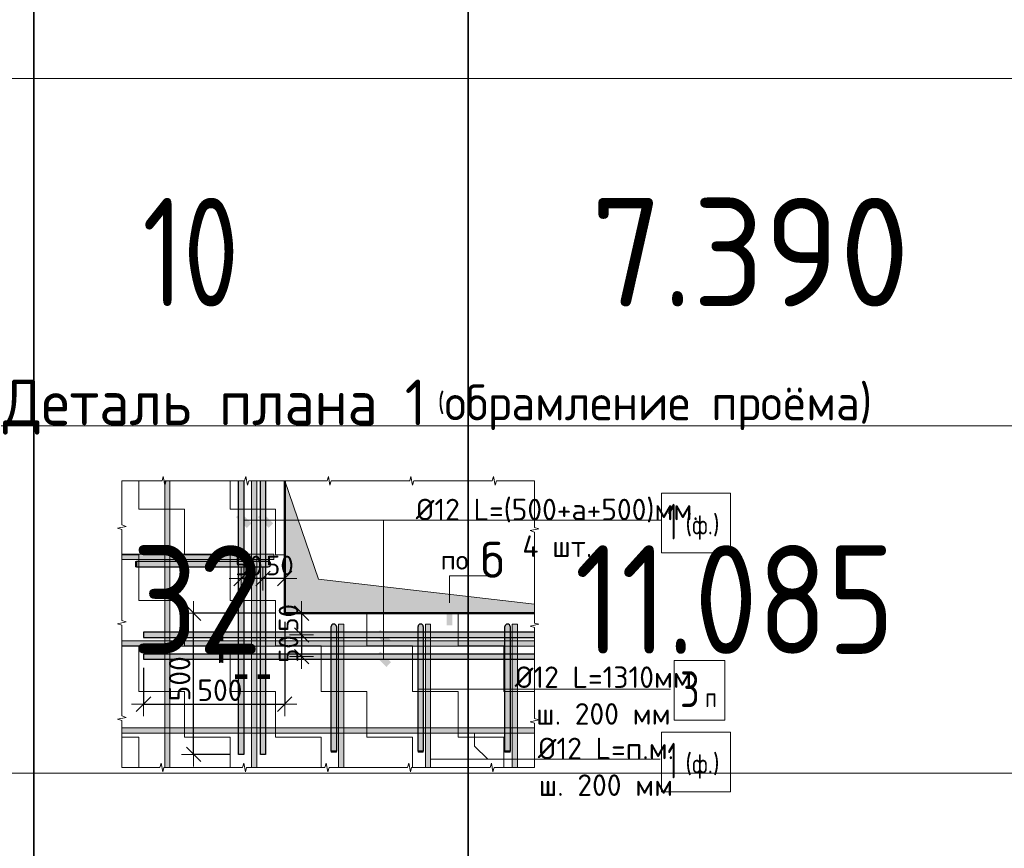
# Model space of a CAD drawing. Header units: metres. Extents: x -38 to 98, y -15 to 19.
# Tile 61 of 64: x 81.63 to 83.89, y 6.57 to 8.48. Entities that reach past the tile are written whole.
import ezdxf

# ---------------------------------------------------------------- set-up
doc = ezdxf.new("R2010")
doc.units = ezdxf.units.M
doc.header["$PDMODE"] = 65
doc.layers.add('XR$4$_3898', color=7, linetype='Continuous')
doc.layers.add('XR$4$Размерная линия_ общее', color=7, linetype='Continuous', lineweight=13)
doc.layers.add('XR$4$Текст_ общее_1', color=7, linetype='Continuous', lineweight=13)
doc.styles.add('ISOCPEUR', font='txt')
doc.dimstyles.new('DIMSTYLE_26', dxfattribs={"dimtxt": 0.0495, "dimasz": 0.0555, "dimexe": 0, "dimexo": 0, "dimgap": 0.02475, "dimtad": 2, "dimdec": 0, "dimlfac": 1000, "dimrnd": 1, "dimzin": 12, "dimdsep": 46, "dimtxsty": 'ISOCPEUR', "dimblk1": 'ALL_ML_STRICH', "dimblk2": 'ALL_ML_STRICH', "dimsah": 1, "dimcen": 0, "dimclrd": 7, "dimclre": 256, "dimclrt": 7, "dimadec": 0, "dimazin": 0, "dimtfac": 1, "dimtdec": 0, "dimtix": 1, "dimtmove": 2, "dimatfit": 3, "dimfxl": 0, "dimtzin": 0, "dimlwd": 0, "dimlwe": -3, "dimarcsym": 0})
doc.dimstyles.new('DIMSTYLE_27', dxfattribs={"dimtxt": 0.045, "dimasz": 0.0555, "dimexe": 0, "dimexo": 1e-06, "dimgap": 0.0225, "dimtad": 2, "dimdec": 0, "dimlfac": 1000, "dimrnd": 1, "dimzin": 12, "dimdsep": 46, "dimtxsty": 'ISOCPEUR', "dimblk1": 'ALL_ML_STRICH', "dimblk2": 'ALL_ML_STRICH', "dimsah": 1, "dimcen": 0, "dimse1": 1, "dimse2": 1, "dimclrd": 7, "dimclre": 256, "dimclrt": 7, "dimadec": 0, "dimazin": 0, "dimtfac": 1, "dimtdec": 0, "dimtix": 1, "dimtmove": 2, "dimatfit": 3, "dimfxl": 0, "dimtvp": 1.2, "dimtzin": 0, "dimlwd": 0, "dimlwe": -3, "dimarcsym": 0})
doc.dimstyles.new('DIMSTYLE_28', dxfattribs={"dimtxt": 0.045, "dimasz": 0.0555, "dimexe": 0, "dimexo": 1e-06, "dimgap": 0.0225, "dimtad": 2, "dimdec": 0, "dimlfac": 1000, "dimrnd": 1, "dimzin": 12, "dimdsep": 46, "dimtxsty": 'ISOCPEUR', "dimblk1": 'ALL_ML_STRICH', "dimblk2": 'ALL_ML_STRICH', "dimsah": 1, "dimcen": 0, "dimse1": 1, "dimse2": 1, "dimclrd": 7, "dimclre": 256, "dimclrt": 7, "dimadec": 0, "dimazin": 0, "dimtfac": 1, "dimtdec": 0, "dimtix": 1, "dimtmove": 2, "dimatfit": 3, "dimfxl": 0, "dimtvp": 1.2, "dimtzin": 0, "dimlwd": 0, "dimlwe": -3, "dimarcsym": 0})

# ---------------------------------------------------------------- blocks, each defined once
blk = doc.blocks.new('СЛОЖНЫЙ_ОБЪЕКТ_40')
at = {"linetype": 'Continuous', "lineweight": 13, "transparency": 33554687}
blk.add_hatch(color=7, dxfattribs=at).paths.add_polyline_path([(82.1719, 6.7555), (82.1719, 7.4155), (82.1599, 7.4155), (82.1599, 6.7555)])
at = {"color": 7, "linetype": 'Continuous', "lineweight": 13, "transparency": 33554687}
blk.add_lwpolyline([(82.1719, 6.7555), (82.1719, 7.4155), (82.1599, 7.4155), (82.1599, 6.7555), (82.1719, 6.7555)], close=True, dxfattribs=at)
blk = doc.blocks.new('СЛОЖНЫЙ_ОБЪЕКТ_41')
at = {"linetype": 'Continuous', "lineweight": 13, "transparency": 33554687}
blk.add_hatch(color=7, dxfattribs=at).paths.add_polyline_path([(81.9719, 6.7555), (81.9719, 7.4155), (81.9599, 7.4155), (81.9599, 6.7555)])
at = {"color": 7, "linetype": 'Continuous', "lineweight": 13, "transparency": 33554687}
blk.add_lwpolyline([(81.9719, 6.7555), (81.9719, 7.4155), (81.9599, 7.4155), (81.9599, 6.7555), (81.9719, 6.7555)], close=True, dxfattribs=at)
blk = doc.blocks.new('ЭЛЕМЕНТ_УЗОРА_13')
at = {"color": 7, "linetype": 'Continuous', "lineweight": 13, "transparency": 33554687}
for p, q in [((81.8609, 7.4155), (81.8609, 7.4155)), ((82.8109, 7.4155), (82.8109, 7.4155)), ((82.8109, 7.4155), (82.8109, 7.4155)), ((81.8609, 6.7555), (81.8609, 6.7555)), ((82.8109, 6.7555), (82.8109, 6.7555))]:
    blk.add_line(p, q, dxfattribs=at)
for points in [[(81.8609, 7.1955), (81.8609, 7.3031), (81.8509, 7.3062), (81.8709, 7.3104), (81.8609, 7.3139), (81.8609, 7.4155), (81.8609, 7.4155)], [(81.8609, 7.4155), (81.9538, 7.4155), (81.9565, 7.4255), (81.9601, 7.4055), (81.9631, 7.4155), (82.0509, 7.4155)], [(82.0509, 7.4155), (82.1438, 7.4155), (82.1465, 7.4255), (82.1501, 7.4055), (82.1531, 7.4155), (82.2409, 7.4155)], [(82.2409, 7.4155), (82.3338, 7.4155), (82.3365, 7.4255), (82.3401, 7.4055), (82.3431, 7.4155), (82.4309, 7.4155)], [(82.4309, 7.4155), (82.5238, 7.4155), (82.5265, 7.4255), (82.5301, 7.4055), (82.5331, 7.4155), (82.6209, 7.4155)], [(82.6209, 7.4155), (82.7138, 7.4155), (82.7165, 7.4255), (82.7201, 7.4055), (82.7231, 7.4155), (82.8109, 7.4155)], [(82.8109, 7.4155), (82.8109, 7.3079), (82.8209, 7.3049), (82.8009, 7.3007), (82.8109, 7.2972), (82.8109, 7.1955)], [(81.8609, 6.9755), (81.8609, 7.0831), (81.8509, 7.0862), (81.8709, 7.0904), (81.8609, 7.0939), (81.8609, 7.1955)], [(82.8109, 7.1955), (82.8109, 7.0879), (82.8209, 7.0849), (82.8009, 7.0807), (82.8109, 7.0772), (82.8109, 6.9755)], [(81.8609, 6.7555), (81.8609, 6.7555), (81.8609, 6.8631), (81.8509, 6.8662), (81.8709, 6.8704), (81.8609, 6.8739), (81.8609, 6.9755)], [(82.8109, 6.9755), (82.8109, 6.8679), (82.8209, 6.8649), (82.8009, 6.8607), (82.8109, 6.8572), (82.8109, 6.7555)], [(82.0509, 6.7555), (81.958, 6.7555), (81.9554, 6.7455), (81.9517, 6.7655), (81.9487, 6.7555), (81.8609, 6.7555)], [(82.2409, 6.7555), (82.148, 6.7555), (82.1454, 6.7455), (82.1417, 6.7655), (82.1387, 6.7555), (82.0509, 6.7555)], [(82.4309, 6.7555), (82.338, 6.7555), (82.3354, 6.7455), (82.3317, 6.7655), (82.3287, 6.7555), (82.2409, 6.7555)], [(82.6209, 6.7555), (82.528, 6.7555), (82.5254, 6.7455), (82.5217, 6.7655), (82.5187, 6.7555), (82.4309, 6.7555)], [(82.8109, 6.7555), (82.8109, 6.7555), (82.718, 6.7555), (82.7154, 6.7455), (82.7117, 6.7655), (82.7087, 6.7555), (82.6209, 6.7555)]]:
    blk.add_lwpolyline(points, dxfattribs=at)
blk = doc.blocks.new('СЛОЖНЫЙ_ОБЪЕКТ_42')
at = {"linetype": 'Continuous', "lineweight": 13, "transparency": 33554687}
blk.add_hatch(color=7, dxfattribs=at).paths.add_polyline_path([(81.8609, 7.0465), (82.8109, 7.0465), (82.8109, 7.0345), (81.8609, 7.0345)], flags=16)
at = {"color": 7, "linetype": 'Continuous', "lineweight": 13, "transparency": 33554687}
blk.add_lwpolyline([(81.8609, 7.0465), (82.8109, 7.0465), (82.8109, 7.0345), (81.8609, 7.0345), (81.8609, 7.0465)], close=True, dxfattribs=at)
blk = doc.blocks.new('СЛОЖНЫЙ_ОБЪЕКТ_43')
at = {"linetype": 'Continuous', "lineweight": 13, "transparency": 33554687}
blk.add_hatch(color=7, dxfattribs=at).paths.add_polyline_path([(81.8609, 6.8465), (82.8109, 6.8465), (82.8109, 6.8345), (81.8609, 6.8345)], flags=16)
at = {"color": 7, "linetype": 'Continuous', "lineweight": 13, "transparency": 33554687}
blk.add_lwpolyline([(81.8609, 6.8465), (82.8109, 6.8465), (82.8109, 6.8345), (81.8609, 6.8345), (81.8609, 6.8465)], close=True, dxfattribs=at)
blk = doc.blocks.new('СЛОЖНЫЙ_ОБЪЕКТ_44')
at = {"linetype": 'Continuous', "lineweight": 25, "transparency": 33554687}
blk.add_hatch(color=8, dxfattribs=at).paths.add_polyline_path([(81.9109, 7.0545), (82.8109, 7.0545), (82.8109, 7.0665), (81.9109, 7.0665)])
at = {"color": 7, "linetype": 'Continuous', "lineweight": 25, "transparency": 33554687}
blk.add_line((81.9109, 7.0545), (82.8109, 7.0545), dxfattribs=at)
blk.add_lwpolyline([(82.8109, 7.0665), (81.9109, 7.0665), (81.9109, 7.0545)], dxfattribs=at)
blk = doc.blocks.new('СЛОЖНЫЙ_ОБЪЕКТ_45')
at = {"linetype": 'Continuous', "lineweight": 25, "transparency": 33554687}
blk.add_hatch(color=8, dxfattribs=at).paths.add_polyline_path([(81.9109, 7.0045), (82.8109, 7.0045), (82.8109, 7.0165), (81.9109, 7.0165)])
at = {"color": 7, "linetype": 'Continuous', "lineweight": 25, "transparency": 33554687}
blk.add_line((81.9109, 7.0045), (82.8109, 7.0045), dxfattribs=at)
blk.add_lwpolyline([(82.8109, 7.0165), (81.9109, 7.0165), (81.9109, 7.0045)], dxfattribs=at)
blk = doc.blocks.new('СЛОЖНЫЙ_ОБЪЕКТ_46')
at = {"linetype": 'Continuous', "lineweight": 25, "true_color": 0x5f5f5f, "transparency": 33554687}
blk.add_hatch(color=251, dxfattribs=at).paths.add_polyline_path([(82.1799, 6.7855), (82.1799, 7.4155), (82.1919, 7.4155), (82.1919, 6.7855)], flags=16)
at = {"color": 7, "linetype": 'Continuous', "lineweight": 25, "transparency": 33554687}
blk.add_line((82.1799, 6.7855), (82.1799, 7.4155), dxfattribs=at)
blk.add_lwpolyline([(82.1919, 7.4155), (82.1919, 6.7855), (82.1799, 6.7855)], dxfattribs=at)
blk = doc.blocks.new('СЛОЖНЫЙ_ОБЪЕКТ_47')
at = {"linetype": 'Continuous', "lineweight": 25, "true_color": 0x5f5f5f, "transparency": 33554687}
blk.add_hatch(color=251, dxfattribs=at).paths.add_polyline_path([(82.1299, 6.7855), (82.1299, 7.4155), (82.1419, 7.4155), (82.1419, 6.7855)], flags=16)
at = {"color": 7, "linetype": 'Continuous', "lineweight": 25, "transparency": 33554687}
blk.add_line((82.1299, 6.7855), (82.1299, 7.4155), dxfattribs=at)
blk.add_lwpolyline([(82.1419, 7.4155), (82.1419, 6.7855), (82.1299, 6.7855)], dxfattribs=at)
blk = doc.blocks.new('СЛОЖНЫЙ_ОБЪЕКТ_48')
at = {"linetype": 'Continuous', "lineweight": 13, "true_color": 0xc5c5c5, "transparency": 33554687}
for points in [[(81.8949, 7.2175), (81.8949, 7.2295), (81.8929, 7.2295), (81.8929, 7.2175)], [(82.2004, 7.218), (82.2014, 7.2187), (82.2024, 7.2195), (82.2031, 7.2205), (82.2036, 7.2217), (82.2039, 7.2229), (82.2039, 7.2242), (82.2036, 7.2254), (82.2031, 7.2265), (82.2024, 7.2275), (82.2014, 7.2284), (82.2004, 7.229), (82.1992, 7.2294), (82.1979, 7.2295), (81.8949, 7.2295), (81.8949, 7.2175), (82.1979, 7.2175), (82.1992, 7.2177)]]:
    blk.add_hatch(color=9, dxfattribs=at).paths.add_polyline_path(points)
at = {"color": 7, "linetype": 'Continuous', "lineweight": 13, "transparency": 33554687}
blk.add_lwpolyline([(81.8949, 7.2175), (81.8949, 7.2295), (81.8929, 7.2295), (81.8929, 7.2175), (81.8949, 7.2175)], close=True, dxfattribs=at)
at = {"color": 7, "linetype": 'Continuous', "lineweight": 25, "transparency": 33554687}
blk.add_lwpolyline([(82.1979, 7.2295), (81.8949, 7.2295), (81.8949, 7.2175), (82.1979, 7.2175)], dxfattribs=at)
blk.add_arc((82.1979, 7.2235), 0.006, 270, 90, dxfattribs=at)
blk = doc.blocks.new('СЛОЖНЫЙ_ОБЪЕКТ_49')
at = {"linetype": 'Continuous', "lineweight": 13, "transparency": 33554687}
blk.add_hatch(color=7, dxfattribs=at).paths.add_polyline_path([(81.8609, 7.2465), (82.2109, 7.2465), (82.2109, 7.2345), (81.8609, 7.2345)], flags=16)
at = {"color": 7, "linetype": 'Continuous', "lineweight": 13, "transparency": 33554687}
blk.add_lwpolyline([(81.8609, 7.2465), (82.2109, 7.2465), (82.2109, 7.2345), (81.8609, 7.2345), (81.8609, 7.2465)], close=True, dxfattribs=at)
blk = doc.blocks.new('СЛОЖНЫЙ_ОБЪЕКТ_50')
at = {"linetype": 'Continuous', "lineweight": 13, "true_color": 0xc5c5c5, "transparency": 33554687}
for points in [[(82.3434, 7.082), (82.3441, 7.0831), (82.3449, 7.084), (82.3459, 7.0847), (82.3471, 7.0852), (82.3483, 7.0855), (82.3495, 7.0855), (82.3508, 7.0852), (82.3519, 7.0847), (82.3529, 7.084), (82.3538, 7.0831), (82.3544, 7.082), (82.3548, 7.0808), (82.3549, 7.0795), (82.3549, 6.7925), (82.3429, 6.7925), (82.3429, 7.0795), (82.3431, 7.0808)], [(82.3429, 6.7925), (82.3549, 6.7925), (82.3549, 6.7905), (82.3429, 6.7905)]]:
    blk.add_hatch(color=9, dxfattribs=at).paths.add_polyline_path(points, flags=16)
at = {"color": 7, "linetype": 'Continuous', "lineweight": 25, "transparency": 33554687}
blk.add_lwpolyline([(82.3549, 7.0795), (82.3549, 6.7925), (82.3429, 6.7925), (82.3429, 7.0795)], dxfattribs=at)
at = {"color": 7, "linetype": 'Continuous', "lineweight": 13, "transparency": 33554687}
blk.add_lwpolyline([(82.3429, 6.7925), (82.3549, 6.7925), (82.3549, 6.7905), (82.3429, 6.7905), (82.3429, 6.7925)], close=True, dxfattribs=at)
at = {"color": 7, "linetype": 'Continuous', "lineweight": 25, "transparency": 33554687}
blk.add_arc((82.3489, 7.0795), 0.006, 0, 180, dxfattribs=at)
blk = doc.blocks.new('СЛОЖНЫЙ_ОБЪЕКТ_51')
at = {"linetype": 'Continuous', "lineweight": 13, "true_color": 0xc5c5c5, "transparency": 33554687}
for points in [[(82.5434, 7.082), (82.5441, 7.0831), (82.5449, 7.084), (82.5459, 7.0847), (82.5471, 7.0852), (82.5483, 7.0855), (82.5495, 7.0855), (82.5508, 7.0852), (82.5519, 7.0847), (82.5529, 7.084), (82.5538, 7.0831), (82.5544, 7.082), (82.5548, 7.0808), (82.5549, 7.0795), (82.5549, 6.7925), (82.5429, 6.7925), (82.5429, 7.0795), (82.5431, 7.0808)], [(82.5429, 6.7925), (82.5549, 6.7925), (82.5549, 6.7905), (82.5429, 6.7905)]]:
    blk.add_hatch(color=9, dxfattribs=at).paths.add_polyline_path(points, flags=16)
at = {"color": 7, "linetype": 'Continuous', "lineweight": 25, "transparency": 33554687}
blk.add_lwpolyline([(82.5549, 7.0795), (82.5549, 6.7925), (82.5429, 6.7925), (82.5429, 7.0795)], dxfattribs=at)
at = {"color": 7, "linetype": 'Continuous', "lineweight": 13, "transparency": 33554687}
blk.add_lwpolyline([(82.5429, 6.7925), (82.5549, 6.7925), (82.5549, 6.7905), (82.5429, 6.7905), (82.5429, 6.7925)], close=True, dxfattribs=at)
at = {"color": 7, "linetype": 'Continuous', "lineweight": 25, "transparency": 33554687}
blk.add_arc((82.5489, 7.0795), 0.006, 0, 180, dxfattribs=at)
blk = doc.blocks.new('СЛОЖНЫЙ_ОБЪЕКТ_52')
at = {"linetype": 'Continuous', "lineweight": 13, "transparency": 33554687}
blk.add_hatch(color=7, dxfattribs=at).paths.add_polyline_path([(82.3719, 6.7555), (82.3719, 7.0855), (82.3599, 7.0855), (82.3599, 6.7555)])
at = {"color": 7, "linetype": 'Continuous', "lineweight": 13, "transparency": 33554687}
blk.add_lwpolyline([(82.3719, 6.7555), (82.3719, 7.0855), (82.3599, 7.0855), (82.3599, 6.7555), (82.3719, 6.7555)], close=True, dxfattribs=at)
blk = doc.blocks.new('СЛОЖНЫЙ_ОБЪЕКТ_53')
at = {"linetype": 'Continuous', "lineweight": 13, "transparency": 33554687}
blk.add_hatch(color=7, dxfattribs=at).paths.add_polyline_path([(82.5719, 6.7555), (82.5719, 7.0855), (82.5599, 7.0855), (82.5599, 6.7555)])
at = {"color": 7, "linetype": 'Continuous', "lineweight": 13, "transparency": 33554687}
blk.add_lwpolyline([(82.5719, 6.7555), (82.5719, 7.0855), (82.5599, 7.0855), (82.5599, 6.7555), (82.5719, 6.7555)], close=True, dxfattribs=at)
blk = doc.blocks.new('СЛОЖНЫЙ_ОБЪЕКТ_54')
at = {"linetype": 'Continuous', "lineweight": 13, "true_color": 0xc5c5c5, "transparency": 33554687}
for points in [[(82.7434, 7.082), (82.7441, 7.0831), (82.7449, 7.084), (82.7459, 7.0847), (82.7471, 7.0852), (82.7483, 7.0855), (82.7495, 7.0855), (82.7508, 7.0852), (82.7519, 7.0847), (82.7529, 7.084), (82.7538, 7.0831), (82.7544, 7.082), (82.7548, 7.0808), (82.7549, 7.0795), (82.7549, 6.7925), (82.7429, 6.7925), (82.7429, 7.0795), (82.7431, 7.0808)], [(82.7429, 6.7925), (82.7549, 6.7925), (82.7549, 6.7905), (82.7429, 6.7905)]]:
    blk.add_hatch(color=9, dxfattribs=at).paths.add_polyline_path(points, flags=16)
at = {"color": 7, "linetype": 'Continuous', "lineweight": 25, "transparency": 33554687}
blk.add_lwpolyline([(82.7549, 7.0795), (82.7549, 6.7925), (82.7429, 6.7925), (82.7429, 7.0795)], dxfattribs=at)
at = {"color": 7, "linetype": 'Continuous', "lineweight": 13, "transparency": 33554687}
blk.add_lwpolyline([(82.7429, 6.7925), (82.7549, 6.7925), (82.7549, 6.7905), (82.7429, 6.7905), (82.7429, 6.7925)], close=True, dxfattribs=at)
at = {"color": 7, "linetype": 'Continuous', "lineweight": 25, "transparency": 33554687}
blk.add_arc((82.7489, 7.0795), 0.006, 0, 180, dxfattribs=at)
blk = doc.blocks.new('СЛОЖНЫЙ_ОБЪЕКТ_55')
at = {"linetype": 'Continuous', "lineweight": 13, "transparency": 33554687}
blk.add_hatch(color=7, dxfattribs=at).paths.add_polyline_path([(82.7719, 6.7555), (82.7719, 7.0855), (82.7599, 7.0855), (82.7599, 6.7555)])
at = {"color": 7, "linetype": 'Continuous', "lineweight": 13, "transparency": 33554687}
blk.add_lwpolyline([(82.7719, 6.7555), (82.7719, 7.0855), (82.7599, 7.0855), (82.7599, 6.7555), (82.7719, 6.7555)], close=True, dxfattribs=at)
blk = doc.blocks.new('ALL_ML_STRICH')
at = {"color": 0, "linetype": 'ByBlock', "lineweight": -2}
for p, q in [((0, -0.5), (0, 0.5)), ((-1, 0), (0.5, 0)), ((-0.3, -0.3), (0.3, 0.3))]:
    blk.add_line(p, q, dxfattribs=at)
blk = doc.blocks.new('*D422')
at = {"layer": 'DEFPOINTS', "color": 7, "linetype": 'Continuous', "lineweight": 13, "transparency": 33554687}
for p in [(82.1859, 7.1915), (82.2359, 7.1938), (82.2359, 7.1904)]:
    blk.add_point(p, dxfattribs=at)
at = {"layer": 'XR$4$Размерная линия_ общее', "color": 7, "linetype": 'Continuous', "lineweight": -2, "transparency": 33554687}
blk.add_line((82.2359, 7.1904), (82.1859, 7.1904), dxfattribs=at)
at = {"layer": 'XR$4$Размерная линия_ общее', "color": 7, "linetype": 'Continuous', "lineweight": 13, "transparency": 33554687, "xscale": 0.0555, "yscale": 0.0555, "zscale": 0.0555}
for p, rotation in [((82.1859, 7.1904), 180), ((82.2359, 7.1904), 360)]:
    blk.add_blockref('ALL_ML_STRICH', p, dxfattribs=dict(at, rotation=rotation))
at = {"layer": 'XR$4$Размерная линия_ общее', "color": 7, "linetype": 'Continuous', "lineweight": 13, "transparency": 33554687, "insert": (82.225, 7.2204), "char_height": 0.045, "width": 0.09, "attachment_point": 5, "style": 'ISOCPEUR'}
blk.add_mtext('\\A1;{50}', dxfattribs=at)
blk = doc.blocks.new('*D423')
at = {"layer": 'DEFPOINTS', "color": 7, "linetype": 'Continuous', "lineweight": 13, "transparency": 33554687}
for p in [(82.1359, 7.1938), (82.1859, 7.1915), (82.1859, 7.1904)]:
    blk.add_point(p, dxfattribs=at)
at = {"layer": 'XR$4$Размерная линия_ общее', "color": 7, "linetype": 'Continuous', "lineweight": -2, "transparency": 33554687}
blk.add_line((82.1859, 7.1904), (82.1359, 7.1904), dxfattribs=at)
at = {"layer": 'XR$4$Размерная линия_ общее', "color": 7, "linetype": 'Continuous', "lineweight": 13, "transparency": 33554687, "xscale": 0.0555, "yscale": 0.0555, "zscale": 0.0555}
for p, rotation in [((82.1359, 7.1904), 180), ((82.1859, 7.1904), 360)]:
    blk.add_blockref('ALL_ML_STRICH', p, dxfattribs=dict(at, rotation=rotation))
at = {"layer": 'XR$4$Размерная линия_ общее', "color": 7, "linetype": 'Continuous', "lineweight": 13, "transparency": 33554687, "insert": (82.1533, 7.2204), "char_height": 0.045, "width": 0.09, "attachment_point": 5, "style": 'ISOCPEUR'}
blk.add_mtext('\\A1;{50}', dxfattribs=at)
blk = doc.blocks.new('*D424')
at = {"layer": 'DEFPOINTS', "color": 7, "linetype": 'Continuous', "lineweight": 13, "transparency": 33554687}
for p in [(82.2748, 7.1105), (82.2782, 7.1105), (82.2759, 7.0605)]:
    blk.add_point(p, dxfattribs=at)
at = {"layer": 'XR$4$Размерная линия_ общее', "color": 7, "linetype": 'Continuous', "lineweight": -2, "transparency": 33554687}
blk.add_line((82.2748, 7.1105), (82.2748, 7.0605), dxfattribs=at)
at = {"layer": 'XR$4$Размерная линия_ общее', "color": 7, "linetype": 'Continuous', "lineweight": 13, "transparency": 33554687, "xscale": 0.0555, "yscale": 0.0555, "zscale": 0.0555}
for p, rotation in [((82.2748, 7.1105), 90), ((82.2748, 7.0605), 270)]:
    blk.add_blockref('ALL_ML_STRICH', p, dxfattribs=dict(at, rotation=rotation))
at = {"layer": 'XR$4$Размерная линия_ общее', "color": 7, "linetype": 'Continuous', "lineweight": 13, "transparency": 33554687, "insert": (82.2448, 7.0997), "char_height": 0.045, "width": 0.09, "attachment_point": 5, "rotation": 90, "style": 'ISOCPEUR'}
blk.add_mtext('\\A1;{50}', dxfattribs=at)
blk = doc.blocks.new('*D425')
at = {"layer": 'DEFPOINTS', "color": 7, "linetype": 'Continuous', "lineweight": 13, "transparency": 33554687}
for p in [(82.2748, 7.0605), (82.2759, 7.0605), (82.2782, 7.0105)]:
    blk.add_point(p, dxfattribs=at)
at = {"layer": 'XR$4$Размерная линия_ общее', "color": 7, "linetype": 'Continuous', "lineweight": -2, "transparency": 33554687}
blk.add_line((82.2748, 7.0605), (82.2748, 7.0105), dxfattribs=at)
at = {"layer": 'XR$4$Размерная линия_ общее', "color": 7, "linetype": 'Continuous', "lineweight": 13, "transparency": 33554687, "xscale": 0.0555, "yscale": 0.0555, "zscale": 0.0555}
for p, rotation in [((82.2748, 7.0605), 90), ((82.2748, 7.0105), 270)]:
    blk.add_blockref('ALL_ML_STRICH', p, dxfattribs=dict(at, rotation=rotation))
at = {"layer": 'XR$4$Размерная линия_ общее', "color": 7, "linetype": 'Continuous', "lineweight": 13, "transparency": 33554687, "insert": (82.2448, 7.0279), "char_height": 0.045, "width": 0.09, "attachment_point": 5, "rotation": 90, "style": 'ISOCPEUR'}
blk.add_mtext('\\A1;{50}', dxfattribs=at)
blk = doc.blocks.new('*D426')
at = {"layer": 'DEFPOINTS', "color": 7, "linetype": 'Continuous', "lineweight": 13, "transparency": 33554687}
for p in [(82.2359, 7.1105), (82.0263, 6.7855), (82.1299, 6.7855)]:
    blk.add_point(p, dxfattribs=at)
at = {"layer": 'XR$4$Размерная линия_ общее', "color": 253, "linetype": 'Continuous', "lineweight": -2, "true_color": 0xa0a0a0, "transparency": 33554687}
for p, q in [((82.2159, 7.1105), (82.0263, 7.1105)), ((82.1099, 6.7855), (82.0263, 6.7855))]:
    blk.add_line(p, q, dxfattribs=at)
at = {"layer": 'XR$4$Размерная линия_ общее', "color": 7, "linetype": 'Continuous', "lineweight": -2, "transparency": 33554687}
blk.add_line((82.0263, 6.7855), (82.0263, 7.1105), dxfattribs=at)
at = {"layer": 'XR$4$Размерная линия_ общее', "color": 7, "linetype": 'Continuous', "lineweight": 13, "transparency": 33554687, "xscale": 0.0555, "yscale": 0.0555, "zscale": 0.0555}
for p, rotation in [((82.0263, 7.1105), 90), ((82.0263, 6.7855), 270)]:
    blk.add_blockref('ALL_ML_STRICH', p, dxfattribs=dict(at, rotation=rotation))
at = {"layer": 'XR$4$Размерная линия_ общее', "color": 7, "linetype": 'Continuous', "lineweight": 13, "transparency": 33554687, "insert": (81.9693, 6.9075), "char_height": 0.0495, "width": 0.002475, "attachment_point": 1, "rotation": 90, "line_spacing_factor": 0.60241, "style": 'ISOCPEUR'}
blk.add_mtext('500', dxfattribs=at)
blk = doc.blocks.new('*D427')
at = {"layer": 'DEFPOINTS', "color": 7, "linetype": 'Continuous', "lineweight": 13, "transparency": 33554687}
for p in [(82.2359, 7.1105), (81.9109, 7.0045), (81.9109, 6.9009)]:
    blk.add_point(p, dxfattribs=at)
at = {"layer": 'XR$4$Размерная линия_ общее', "color": 253, "linetype": 'Continuous', "lineweight": -2, "true_color": 0xa0a0a0, "transparency": 33554687}
for p, q in [((82.2359, 7.0905), (82.2359, 6.9009)), ((81.9109, 6.9845), (81.9109, 6.9009))]:
    blk.add_line(p, q, dxfattribs=at)
at = {"layer": 'XR$4$Размерная линия_ общее', "color": 7, "linetype": 'Continuous', "lineweight": -2, "transparency": 33554687}
blk.add_line((81.9109, 6.9009), (82.2359, 6.9009), dxfattribs=at)
at = {"layer": 'XR$4$Размерная линия_ общее', "color": 7, "linetype": 'Continuous', "lineweight": 13, "transparency": 33554687, "xscale": 0.0555, "yscale": 0.0555, "zscale": 0.0555, "rotation": 180}
blk.add_blockref('ALL_ML_STRICH', (81.9109, 6.9009), dxfattribs=at)
at = {"layer": 'XR$4$Размерная линия_ общее', "color": 7, "linetype": 'Continuous', "lineweight": 13, "transparency": 33554687, "xscale": 0.0555, "yscale": 0.0555, "zscale": 0.0555}
blk.add_blockref('ALL_ML_STRICH', (82.2359, 6.9009), dxfattribs=at)
at = {"layer": 'XR$4$Размерная линия_ общее', "color": 7, "linetype": 'Continuous', "lineweight": 13, "transparency": 33554687, "insert": (82.0349, 6.9579), "char_height": 0.0495, "width": 0.002475, "attachment_point": 1, "line_spacing_factor": 0.60241, "style": 'ISOCPEUR'}
blk.add_mtext('500', dxfattribs=at)

msp = doc.modelspace()

# ---------------------------------------------------------------- hatches: boundary and pattern name
at = {"linetype": 'Continuous', "lineweight": 13, "transparency": 33554687}
h = msp.add_hatch(dxfattribs=at)
h.set_pattern_fill('____', scale=0.105, style=0, pattern_type=2)
h.set_pattern_definition([(0, (0.21, 0.21), (0.105, 0.105), [0.105, -0.105]), (90, (0.21, 0.21), (-0.105, 0.105), [0.105, -0.105])])
h.paths.add_polyline_path([(81.8609, 7.4155), (81.8609, 6.7555), (82.8109, 6.7555), (82.8109, 7.1105), (82.2359, 7.1105), (82.2359, 7.4155)], flags=0)
at = {"linetype": 'Continuous', "lineweight": 13, "true_color": 0x696969, "transparency": 33554687}
msp.add_hatch(color=251, dxfattribs=at).paths.add_polyline_path([(82.8109, 7.1315), (82.3141, 7.1887), (82.2359, 7.4155), (82.2359, 7.1105), (82.8109, 7.1105)])
at = {"linetype": 'Continuous', "lineweight": 25, "true_color": 0x000000, "transparency": 33554687}
for points in [[(82.1596, 7.3174), (82.1349, 7.3422), (82.1242, 7.3316), (82.149, 7.3068)], [(82.2096, 7.3174), (82.1849, 7.3422), (82.1742, 7.3316), (82.199, 7.3068)], [(82.4559, 7.0722), (82.4453, 7.0616), (82.4701, 7.0368), (82.4807, 7.0475)], [(82.4559, 7.0222), (82.4453, 7.0116), (82.4701, 6.9868), (82.4807, 6.9975)]]:
    msp.add_hatch(color=18, dxfattribs=at).paths.add_polyline_path(points)
msp.add_hatch(color=18, dxfattribs=at).paths.add_polyline_path([(82.6214, 7.132), (82.6215, 7.1316), (82.6215, 7.0829), (82.6089, 7.0829), (82.6089, 7.1316), (82.609, 7.132), (82.609, 7.1324), (82.6092, 7.1327), (82.6093, 7.1331), (82.6095, 7.1334), (82.6098, 7.1337), (82.6101, 7.1339), (82.6104, 7.1342), (82.6107, 7.1343), (82.6111, 7.1344), (82.6115, 7.1345), (82.6119, 7.1345), (82.6185, 7.1345), (82.6189, 7.1345), (82.6193, 7.1344), (82.6197, 7.1343), (82.62, 7.1342), (82.6203, 7.1339), (82.6206, 7.1337), (82.6209, 7.1334), (82.6211, 7.1331), (82.6212, 7.1327), (82.6214, 7.1324)], flags=16)
at = {"linetype": 'Continuous', "lineweight": 13, "transparency": 33554687}
for points in [[(82.0858, 7.0764), (82.0858, 7.0484), (82.0938, 7.0484), (82.0938, 7.0764)], [(82.0858, 7.0244), (82.0858, 6.9964), (82.0938, 6.9964), (82.0938, 7.0244)]]:
    msp.add_hatch(color=7, dxfattribs=at).paths.add_polyline_path(points)
for points in [[(82.1498, 6.9605), (82.1218, 6.9605), (82.1218, 6.9685), (82.1498, 6.9685)], [(82.2018, 6.9605), (82.1738, 6.9605), (82.1738, 6.9685), (82.2018, 6.9685)]]:
    msp.add_hatch(color=7, dxfattribs=at).paths.add_polyline_path(points, flags=16)

# ---------------------------------------------------------------- linework, layer by layer
at = {"color": 7, "linetype": 'Continuous', "lineweight": 35, "transparency": 33554687}
for p, q in [((81.6585, 9.1419), (81.6585, 8.3419)), ((82.6585, 9.1419), (82.6585, 8.3419)), ((81.6585, 8.3419), (81.6585, 7.5419)), ((82.6585, 8.3419), (82.6585, 7.5419)), ((81.6585, 7.5419), (81.6585, 6.7419)), ((82.6585, 7.5419), (82.6585, 6.7419)), ((81.6585, 6.7419), (81.6585, 5.9419)), ((82.6585, 6.7419), (82.6585, 5.9419))]:
    msp.add_line(p, q, dxfattribs=at)
at = {"color": 7, "linetype": 'Continuous', "lineweight": 13, "transparency": 33554687}
for p, q in [((86.1585, 8.3419), (67.6585, 8.3419)), ((86.1585, 7.5419), (67.6585, 7.5419)), ((82.1419, 7.3245), (83.1022, 7.3245)), ((82.463, 7.0045), (82.463, 7.3245)), ((82.0858, 7.0764), (82.0858, 7.0484)), ((82.0938, 7.0764), (82.0938, 7.0484)), ((82.0858, 7.0244), (82.0858, 6.9964)), ((82.0938, 7.0244), (82.0938, 6.9964)), ((82.1498, 6.9685), (82.1218, 6.9685)), ((82.1498, 6.9605), (82.1218, 6.9605)), ((82.2018, 6.9685), (82.1738, 6.9685)), ((82.2018, 6.9605), (82.1738, 6.9605)), ((82.5719, 6.7743), (83.1002, 6.7743)), ((86.1585, 6.7419), (67.6585, 6.7419))]:
    msp.add_line(p, q, dxfattribs=at)
for points in [[(82.8109, 7.1315), (82.3141, 7.1887), (82.2359, 7.4155)], [(82.6152, 7.1345), (82.6152, 7.1965), (82.7181, 7.1965)], [(83.1238, 6.9353), (82.7149, 6.9353), (82.5429, 6.9353)], [(82.7035, 6.7743), (82.6731, 6.8047), (82.6731, 6.8345)]]:
    msp.add_lwpolyline(points, dxfattribs=at)
at = {"layer": 'XR$4$_3898', "color": 7, "linetype": 'Continuous', "lineweight": 50, "transparency": 33554687}
msp.add_lwpolyline([(82.8109, 7.1105), (82.2359, 7.1105), (82.2359, 7.4155)], dxfattribs=at)
at = {"layer": 'XR$4$Текст_ общее_1', "color": 7, "linetype": 'Continuous', "lineweight": 13, "transparency": 33554687}
for points in [[(83.1032, 7.2496), (83.262, 7.2496), (83.262, 7.3871), (83.1032, 7.3871), (83.1032, 7.2496)], [(83.1321, 6.8639), (83.2489, 6.8639), (83.2489, 7.0014), (83.1321, 7.0014), (83.1321, 6.8639)], [(83.1032, 6.6994), (83.262, 6.6994), (83.262, 6.8369), (83.1032, 6.8369), (83.1032, 6.6994)]]:
    msp.add_lwpolyline(points, dxfattribs=at)

# ---------------------------------------------------------------- block references
at = {"color": 7, "linetype": 'Continuous', "lineweight": 13, "transparency": 33554687}
for name in ['ЭЛЕМЕНТ_УЗОРА_13', 'СЛОЖНЫЙ_ОБЪЕКТ_41', 'СЛОЖНЫЙ_ОБЪЕКТ_40', 'СЛОЖНЫЙ_ОБЪЕКТ_49', 'СЛОЖНЫЙ_ОБЪЕКТ_48', 'СЛОЖНЫЙ_ОБЪЕКТ_50', 'СЛОЖНЫЙ_ОБЪЕКТ_52', 'СЛОЖНЫЙ_ОБЪЕКТ_51', 'СЛОЖНЫЙ_ОБЪЕКТ_53', 'СЛОЖНЫЙ_ОБЪЕКТ_54', 'СЛОЖНЫЙ_ОБЪЕКТ_55', 'СЛОЖНЫЙ_ОБЪЕКТ_42', 'СЛОЖНЫЙ_ОБЪЕКТ_43']:
    msp.add_blockref(name, (0, 0), dxfattribs=at)
at = {"color": 7, "linetype": 'Continuous', "lineweight": 25, "transparency": 33554687}
for name in ['СЛОЖНЫЙ_ОБЪЕКТ_47', 'СЛОЖНЫЙ_ОБЪЕКТ_46', 'СЛОЖНЫЙ_ОБЪЕКТ_44', 'СЛОЖНЫЙ_ОБЪЕКТ_45']:
    msp.add_blockref(name, (0, 0), dxfattribs=at)

# ---------------------------------------------------------------- texts
at = {"color": 7, "linetype": 'Continuous', "lineweight": 35, "transparency": 33554687, "char_height": 0.25, "attachment_point": 7, "style": 'ISOCPEUR'}
for s, insert, width in [('\\W0.75;10', (81.9085, 7.8169), 0.393567), ('\\W0.94;7.390', (82.941, 7.8169), 0.891677), ('\\W0.87;32', (81.8835, 7.0169), 0.45901), ('\\W0.85;11.085', (82.9035, 7.0169), 0.955676)]:
    msp.add_mtext(s, dxfattribs=dict(at, insert=insert, width=width))
at = {"color": 7, "linetype": 'Continuous', "lineweight": 13, "transparency": 33554687, "char_height": 0.0495, "attachment_point": 2, "line_spacing_factor": 1.024096}
for s, insert, width in [('\\A1;{\\fISOCPEUR|i0|b0;\\H0.049500;\\W1.000000;\\C7;Ø12 L=(500+а+500)мм.}\\P{\\fISOCPEUR|i0|b0;\\H0.049500;\\W1.000000;\\C7;4 шт.}\\P', (82.8633, 7.374), 0.676541), ('\\A1;{\\fISOCPEUR|i0|b0;\\H0.049500;\\W1.000000;\\C7;Ø12 L=1310мм}\\P{\\fISOCPEUR|i0|b0;\\H0.049500;\\W1.000000;\\C7;ш. 200 мм}\\P', (82.9694, 6.9879), 0.424091), ('\\A1;{\\fISOCPEUR|i0|b0;\\H0.049500;\\W1.000000;\\C7;Ø12 L=п.м.}\\P{\\fISOCPEUR|i0|b0;\\H0.049500;\\W1.000000;\\C7;ш. 200 мм}\\P', (82.9753, 6.8238), 0.330041)]:
    msp.add_mtext(s, dxfattribs=dict(at, insert=insert, width=width))
at = {"color": 7, "linetype": 'Continuous', "lineweight": 13, "transparency": 33554687, "insert": (82.6681, 7.2333), "char_height": 0.045, "width": 0.173224, "attachment_point": 5, "style": 'ISOCPEUR'}
msp.add_mtext('\\A1;{\\fISOCPEUR|i0|b0;\\H0.045000;\\W1.000000;\\C7;по \\H0.082500;б}\\P', dxfattribs=at)
at = {"layer": 'XR$4$Текст_ общее_1', "color": 7, "linetype": 'Continuous', "lineweight": 13, "transparency": 33554687, "style": 'ISOCPEUR'}
for s, insert, char_height, width, attachment_point in [('\\A1;{\\fISOCPEUR|i0|b0;\\H0.105000;\\W1.000000;\\C7;Деталь плана 1\\H0.045000; (\\H0.082500;обрамление проёма)}\\P', (82.5189, 7.5847), 0.105, 2.190012, 5), ('\\W0.78;3', (83.1459, 6.8942), 0.0825, 0.089762, 7), ('\\W0.78;п', (83.2036, 6.8942), 0.045, 0.048961, 7)]:
    msp.add_mtext(s, dxfattribs=dict(at, insert=insert, char_height=char_height, width=width, attachment_point=attachment_point))
at = {"layer": 'XR$4$Текст_ общее_1', "color": 7, "linetype": 'Continuous', "lineweight": 13, "transparency": 33554687, "attachment_point": 7, "rotation": 360, "style": 'ISOCPEUR'}
for s, insert, char_height, width in [('\\W0.56;1', (83.117, 7.2799), 0.0825, 0.064167), ('\\W0.91;(ф.)', (83.1582, 7.2799), 0.045, 0.110403), ('\\W0.56;1', (83.117, 6.7297), 0.0825, 0.064167), ('\\W0.91;(ф.)', (83.1582, 6.7297), 0.045, 0.110403)]:
    msp.add_mtext(s, dxfattribs=dict(at, insert=insert, char_height=char_height, width=width))

# ---------------------------------------------------------------- dimensions: what is measured, and where the dimension line sits
at = {"layer": 'XR$4$Размерная линия_ общее', "color": 7, "linetype": 'Continuous', "lineweight": 13, "transparency": 33554687}
for base, p1, p2, angle, dimstyle, picture, middle in [((82.1359, 7.1904), (82.1859, 7.1915), (82.1359, 7.1938), 180, 'DIMSTYLE_28', '*D423', (82.1533, 7.2204)), ((82.1859, 7.1904), (82.2359, 7.1938), (82.1859, 7.1915), 180, 'DIMSTYLE_27', '*D422', (82.225, 7.2204)), ((82.2748, 7.0605), (82.2782, 7.1105), (82.2759, 7.0605), 270, 'DIMSTYLE_28', '*D424', (82.2448, 7.0997)), ((82.2748, 7.0105), (82.2759, 7.0605), (82.2782, 7.0105), 270, 'DIMSTYLE_28', '*D425', (82.2448, 7.0279))]:
    dim = msp.add_linear_dim(base=base, p1=p1, p2=p2, angle=angle, dimstyle=dimstyle, override={"dimpost": '<>', "dimclrd": 7, "dimclre": 253, "dimclrt": 7, "dimlwd": 0, "dimlwe": 65533}, dxfattribs=at)
    dim.commit()
    dim.dimension.update_dxf_attribs({"geometry": picture, "text_midpoint": middle, "dimtype": 160})
dim = msp.add_linear_dim(base=(82.0263, 7.1105), p1=(82.1099, 6.7855), p2=(82.2159, 7.1105), angle=90, text='500', dimstyle='DIMSTYLE_26', override={"dimpost": '<>', "dimclrd": 7, "dimclre": 253, "dimclrt": 7, "dimlwd": 0, "dimlwe": 65533}, dxfattribs=at)
dim.commit()
dim.dimension.update_dxf_attribs({"geometry": '*D426', "text_midpoint": (82.0015, 6.948), "dimtype": 160})
dim = msp.add_linear_dim(base=(82.2359, 6.9009), p1=(81.9109, 6.9845), p2=(82.2359, 7.0905), text='500', dimstyle='DIMSTYLE_26', override={"dimpost": '<>', "dimclrd": 7, "dimclre": 253, "dimclrt": 7, "dimlwd": 0, "dimlwe": 65533}, dxfattribs=at)
dim.commit()
dim.dimension.update_dxf_attribs({"geometry": '*D427', "text_midpoint": (82.0734, 6.9256), "dimtype": 160})

doc.saveas('drawing.dxf')
